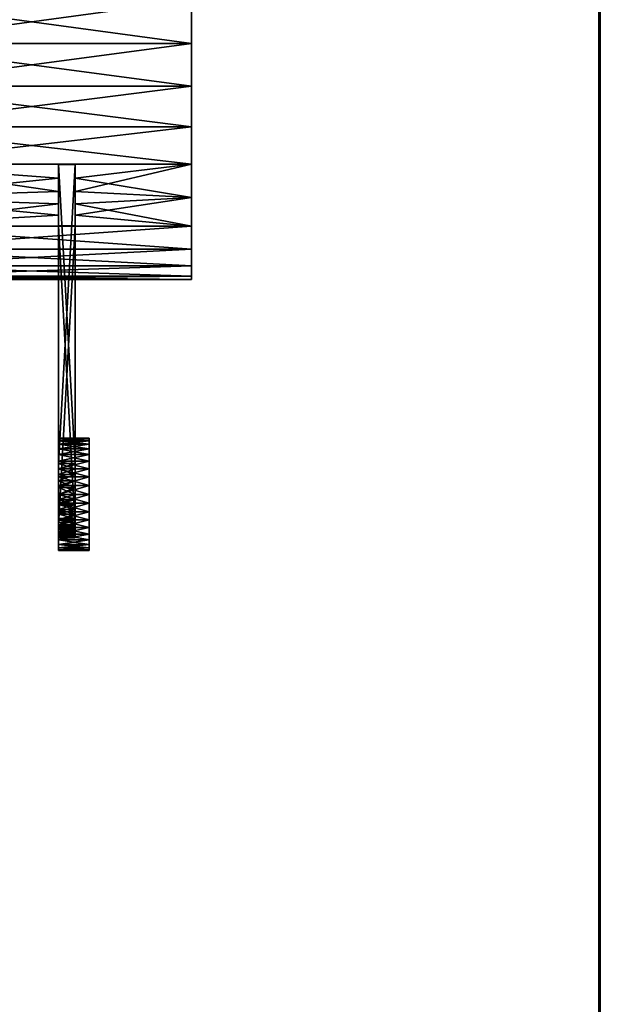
# Model space of a CAD drawing. Extents: x -4.8 to 50.9, y -3 to 23.4.
# Tile 254 of 256: x 44.8 to 49, y 7 to 14.2. Entities that reach past the tile are written whole.
import ezdxf

# ---------------------------------------------------------------- set-up
doc = ezdxf.new("R2010")
doc.units = 0

# ---------------------------------------------------------------- blocks, each defined once
blk = doc.blocks.new('Box-c2c06f0e-7ed6-4fdd-8369-226d69c0101d')
at = {"color": 253, "linetype": 'Continuous', "true_color": 0xa0a0a0, "transparency": 33554687}
mesh = blk.add_polyface(dxfattribs=at)
corners = [(0, 0), (49, 0), (49, 21.5), (0, 21.5), (0, 0, 0.01), (49, 0, 0.01), (49, 21.5, 0.01), (0, 21.5, 0.01)]
mesh.append_faces([[corners[k] for k in face] for face in [(0, 1, 2, 3), (4, 5, 6, 7), (0, 1, 5, 4), (1, 2, 6, 5), (2, 3, 7, 6), (3, 0, 4, 7)]], dxfattribs={"color": 253})
blk = doc.blocks.new('Box-76308f23-7f61-448f-8f6c-364ea738911b')
at = {"color": 253, "linetype": 'Continuous', "true_color": 0xa0a0a0, "transparency": 33554687}
mesh = blk.add_polyface(dxfattribs=at)
corners = [(0, 0), (49, 0), (49, 21.5), (0, 21.5), (0, 0, 0.01), (49, 0, 0.01), (49, 21.5, 0.01), (0, 21.5, 0.01)]
mesh.append_faces([[corners[k] for k in face] for face in [(0, 1, 2, 3), (4, 5, 6, 7), (0, 1, 5, 4), (1, 2, 6, 5), (2, 3, 7, 6), (3, 0, 4, 7)]], dxfattribs={"color": 253})
blk = doc.blocks.new('Box-06a53b75-7912-4e2e-b04f-e0cb4a08c854')
at = {"color": 253, "linetype": 'Continuous', "true_color": 0xa0a0a0, "transparency": 33554687}
mesh = blk.add_polyface(dxfattribs=at)
corners = [(0, 0), (0.01, 0), (0.01, 21.5), (0, 21.5), (0, 0, 19), (0.01, 0, 19), (0.01, 21.5, 19), (0, 21.5, 19)]
mesh.append_faces([[corners[k] for k in face] for face in [(0, 1, 2, 3), (4, 5, 6, 7), (0, 1, 5, 4), (1, 2, 6, 5), (2, 3, 7, 6), (3, 0, 4, 7)]], dxfattribs={"color": 253})
blk = doc.blocks.new('ccd67168-3ead-4e45-93d0-8844f19eb6f0')
at = {"linetype": 'Continuous', "transparency": 33554687}
for name, p in [('Box-c2c06f0e-7ed6-4fdd-8369-226d69c0101d', (0, 0)), ('Box-76308f23-7f61-448f-8f6c-364ea738911b', (0, 0, 18.99)), ('Box-06a53b75-7912-4e2e-b04f-e0cb4a08c854', (48.99, 0))]:
    blk.add_blockref(name, p, dxfattribs=at)
blk = doc.blocks.new('3dba67fa-a137-4c86-82ce-4df970443543')
at = {"color": 251, "transparency": 33554687}
mesh = blk.add_polyface(dxfattribs=at)
corners = [(39.14719071, -13.29500004, 9.91899992), (39.14719071, -13.3673926, 10.83883457), (39.14719071, -13.58278771, 11.73601986), (39.14719071, -13.3673926, 8.99916527), (39.14719071, -13.58278771, 8.10198001), (39.14719071, -13.93588167, 12.58846406), (39.14719071, -13.93588167, 7.24953578), (39.14719071, -14.41798012, 13.37517721), (39.14719071, -14.41798012, 6.46282263), (39.14719071, -15.01721216, 14.0767878), (39.14719071, -15.01721216, 5.76121204), (39.14719071, -15.71882275, 14.67601986), (39.14719071, -15.71882275, 5.16198001), (39.14719071, -16.5055359, 15.15811829), (39.14719071, -16.5055359, 4.67988156), (39.14719071, -17.35798012, 15.51121225), (39.14719071, -17.35798012, 4.32678762), (39.14719071, -18.25516539, 15.72660736), (39.14719071, -18.25516539, 4.11139249), (39.14719071, -19.17500004, 15.79899992), (39.14719071, -19.17500004, 4.03899992), (39.14719071, -20.09483469, 15.72660736), (39.14719071, -20.09483469, 4.11139249), (39.14719071, -25.05500004, 9.91899992), (39.14719071, -24.98260747, 8.99916527), (39.14719071, -24.76721236, 8.10198001), (39.14719071, -24.98260747, 10.83883457), (39.14719071, -24.76721236, 11.73601986), (39.14719071, -24.41411841, 7.24953578), (39.14719071, -24.41411841, 12.58846406), (39.14719071, -23.93201996, 6.46282263), (39.14719071, -23.93201996, 13.37517721), (39.14719071, -23.33278792, 5.76121204), (39.14719071, -23.33278792, 14.0767878), (39.14719071, -22.63117733, 5.16198001), (39.14719071, -22.63117733, 14.67601986), (39.14719071, -21.84446418, 4.67988156), (39.14719071, -21.84446418, 15.15811829), (39.14719071, -20.99201996, 4.32678762), (39.14719071, -20.99201996, 15.51121225)]
mesh.append_faces([[corners[k] for k in face] for face in [(5, 6, 4, 5), (7, 8, 6, 7), (9, 10, 8, 9), (11, 12, 10, 11), (13, 14, 12, 13), (15, 16, 14, 15), (17, 18, 16, 17), (19, 20, 18, 19), (21, 22, 20, 21), (28, 29, 27, 28), (30, 31, 29, 30), (32, 33, 31, 32), (34, 35, 33, 34), (36, 37, 35, 36), (38, 39, 37, 38), (22, 21, 39, 22)]], dxfattribs={"vtx0": -1, "vtx2": -1, "color": 251})
mesh.append_faces([[corners[k] for k in face] for face in [(3, 0, 2, 3), (4, 3, 2, 4), (2, 5, 4, 2), (5, 7, 6, 5), (7, 9, 8, 7), (9, 11, 10, 9), (11, 13, 12, 11), (13, 15, 14, 13), (15, 17, 16, 15), (17, 19, 18, 17), (19, 21, 20, 19), (26, 23, 25, 26), (27, 26, 25, 27), (25, 28, 27, 25), (28, 30, 29, 28), (30, 32, 31, 30), (32, 34, 33, 32), (34, 36, 35, 34), (36, 38, 37, 36), (38, 22, 39, 38)]], dxfattribs={"vtx1": -1, "vtx2": -1, "color": 251})
mesh.append_faces([[corners[k] for k in face] for face in [(0, 1, 2, 0), (23, 24, 25, 23)]], dxfattribs={"vtx2": -1, "color": 251})
mesh = blk.add_polyface(dxfattribs=at)
corners = [(39.14719071, -20.09483469, 4.11139249), (39.14719071, -20.99201996, 4.32678762), (24.09019071, -20.99201996, 4.32678762), (24.09019071, -20.09483469, 4.11139249), (24.09019071, -19.17500004, 4.03899992), (39.14719071, -19.17500004, 4.03899992), (39.14719071, -21.84446418, 4.67988156), (24.09019071, -21.84446418, 4.67988156), (32.88919071, -22.9260171, 5.39083574), (32.88919071, -23.20107191, 5.6335425), (24.09019071, -23.33278792, 5.76121204), (24.09019071, -22.63117733, 5.16198001), (32.88919071, -22.63636355, 5.16575234), (33.67669071, -22.63636355, 5.16575234), (39.14719071, -22.63117733, 5.16198001), (33.67669071, -22.9260171, 5.39083574), (39.14719071, -23.33278792, 5.76121204), (33.67669071, -23.20107191, 5.6335425), (39.14719071, -23.93201996, 6.46282263), (39.14719071, -24.41411841, 7.24953578), (24.09019071, -24.41411841, 7.24953578), (24.09019071, -23.93201996, 6.46282263), (33.67669071, -23.46045746, 5.89292806), (33.67669071, -23.70316423, 6.16798286), (33.67669071, -23.92824764, 6.45763643), (32.88919071, -23.92824764, 6.45763643), (32.88919071, -23.70316423, 6.16798286), (32.88919071, -23.46045746, 5.89292806), (39.14719071, -24.76721236, 8.10198001), (24.09019071, -24.76721236, 8.10198001), (39.14719071, -24.98260747, 10.83883457), (39.14719071, -24.76721236, 11.73601986), (24.09019071, -24.76721236, 11.73601986), (24.09019071, -24.98260747, 10.83883457), (24.09019071, -25.05500004, 9.91899992), (39.14719071, -25.05500004, 9.91899992), (24.09019071, -24.98260747, 8.99916527), (39.14719071, -24.98260747, 8.99916527), (39.14719071, -24.41411841, 12.58846406), (24.09019071, -24.41411841, 12.58846406), (32.88919071, -23.46045746, 13.94507179), (32.88919071, -23.20107191, 14.20445734), (24.09019071, -23.33278792, 14.0767878), (24.09019071, -23.93201996, 13.37517721), (32.88919071, -23.70316423, 13.67001698), (32.88919071, -23.92824764, 13.38036344), (33.67669071, -23.92824764, 13.38036344), (39.14719071, -23.93201996, 13.37517721), (33.67669071, -23.70316423, 13.67001698), (39.14719071, -23.33278792, 14.0767878), (33.67669071, -23.46045746, 13.94507179), (33.67669071, -23.20107191, 14.20445734), (39.14719071, -22.63117733, 14.67601986), (39.14719071, -21.84446418, 15.15811829), (24.09019071, -21.84446418, 15.15811829), (24.09019071, -22.63117733, 14.67601986), (33.67669071, -22.9260171, 14.44716411), (33.67669071, -22.63636355, 14.67224753), (32.88919071, -22.63636355, 14.67224753), (32.88919071, -22.9260171, 14.44716411), (39.14719071, -20.99201996, 15.51121225), (24.09019071, -20.99201996, 15.51121225), (39.14719071, -20.09483469, 15.72660736), (39.14719071, -19.17500004, 15.79899992), (24.09019071, -19.17500004, 15.79899992), (24.09019071, -20.09483469, 15.72660736)]
mesh.append_faces([[corners[k] for k in face] for face in [(8, 9, 10, 8), (8, 10, 11, 8), (11, 12, 8, 11), (14, 15, 13, 14), (14, 16, 17, 14), (14, 17, 15, 14), (22, 17, 16, 22), (16, 18, 23, 16), (16, 23, 22, 16), (18, 24, 23, 18), (21, 26, 25, 21), (21, 10, 27, 21), (21, 27, 26, 21), (10, 9, 27, 10), (40, 41, 42, 40), (42, 43, 44, 42), (42, 44, 40, 42), (43, 45, 44, 43), (47, 48, 46, 47), (47, 49, 50, 47), (47, 50, 48, 47), (49, 51, 50, 49), (56, 51, 49, 56), (56, 49, 52, 56), (52, 57, 56, 52), (55, 59, 58, 55), (55, 42, 41, 55), (55, 41, 59, 55)]], dxfattribs={"color": 251})
mesh.append_faces([[corners[k] for k in face] for face in [(0, 2, 3, 0), (3, 5, 0, 3), (2, 6, 7, 2), (11, 13, 12, 11), (11, 6, 14, 11), (18, 20, 21, 18), (18, 25, 24, 18), (25, 18, 21, 25), (20, 28, 29, 20), (30, 32, 33, 30), (33, 35, 30, 33), (34, 37, 35, 34), (36, 28, 37, 36), (32, 38, 39, 32), (43, 46, 45, 43), (43, 38, 47, 43), (52, 54, 55, 52), (52, 58, 57, 52), (58, 52, 55, 58), (54, 60, 61, 54), (62, 64, 65, 62), (65, 60, 62, 65)]], dxfattribs={"vtx0": -1, "color": 251})
mesh.append_faces([[corners[k] for k in face] for face in [(0, 1, 2, 0), (3, 4, 5, 3), (2, 1, 6, 2), (11, 14, 13, 11), (11, 7, 6, 11), (18, 19, 20, 18), (20, 19, 28, 20), (30, 31, 32, 30), (33, 34, 35, 33), (34, 36, 37, 34), (36, 29, 28, 36), (32, 31, 38, 32), (43, 47, 46, 43), (43, 39, 38, 43), (52, 53, 54, 52), (54, 53, 60, 54), (62, 63, 64, 62), (65, 61, 60, 65)]], dxfattribs={"vtx2": -1, "color": 251})
mesh = blk.add_polyface(dxfattribs=at)
corners = [(33.67669071, -28.92352768, -1.12141181), (32.88919071, -28.92352768, -1.12141181), (32.88919071, -22.63636355, 5.16575234), (33.67669071, -22.63636355, 5.16575234)]
mesh.append_faces([[corners[k] for k in face] for face in [(3, 0, 2, 3)]], dxfattribs={"vtx1": -1, "color": 251})
mesh.append_faces([[corners[k] for k in face] for face in [(0, 1, 2, 0)]], dxfattribs={"vtx2": -1, "color": 251})
mesh = blk.add_polyface(dxfattribs=at)
corners = [(33.67669071, -22.63636355, 14.67224753), (32.88919071, -22.63636355, 14.67224753), (32.88919071, -28.92352768, 20.95941166), (33.67669071, -28.92352768, 20.95941166)]
mesh.append_faces([[corners[k] for k in face] for face in [(3, 0, 2, 3)]], dxfattribs={"vtx1": -1, "color": 251})
mesh.append_faces([[corners[k] for k in face] for face in [(0, 1, 2, 0)]], dxfattribs={"vtx2": -1, "color": 251})
at = {"color": 254, "transparency": 33554687}
mesh = blk.add_polyface(dxfattribs=at)
corners = [(32.88919071, -30.21541177, 19.66752757), (32.88919071, -22.63636355, 14.67224753), (32.88919071, -22.9260171, 14.44716411), (32.88919071, -23.20107191, 14.20445734), (32.88919071, -23.46045746, 13.94507179), (32.88919071, -23.70316423, 13.67001698), (32.88919071, -23.92824764, 13.38036344), (32.88919071, -28.92352768, 20.95941166), (32.88919071, -29.28718271, 21.18225973), (32.88919071, -29.88564766, 21.17050739), (32.88919071, -29.78272206, 21.20172952), (32.88919071, -29.42656685, 21.21572291), (32.88919071, -29.67684014, 21.22063765), (32.88919071, -29.56946973, 21.22696961), (32.88919071, -29.1547494, 21.12740407), (32.88919071, -29.98419005, 21.12740407), (32.88919071, -29.03252789, 21.05250663), (32.88919071, -30.07698313, 21.0730171), (32.88919071, -30.24027334, 20.93355408), (32.88919071, -30.16274052, 21.00810045), (32.88919071, -30.28685673, 19.74792728), (32.88919071, -30.34835651, 19.83616716), (32.88919071, -30.39905851, 19.93102393), (32.88919071, -30.43825984, 20.03118259), (32.88919071, -30.46541709, 20.1352546), (32.88919071, -30.48015371, 20.24179722), (32.88919071, -30.48226545, 20.34933345), (32.88919071, -30.47172303, 20.45637249), (32.88919071, -30.44867259, 20.56143047), (32.88919071, -30.41343367, 20.66305092), (32.88919071, -30.36649482, 20.75982511), (32.88919071, -30.30850675, 20.85041143)]
mesh.append_faces([[corners[k] for k in face] for face in [(28, 7, 0, 28)]], dxfattribs={"vtx0": -1, "vtx1": -1, "vtx2": -1, "color": 254})
mesh.append_faces([[corners[k] for k in face] for face in [(0, 1, 2, 0), (0, 7, 1, 0), (8, 9, 10, 8), (14, 15, 9, 14), (16, 17, 15, 16), (7, 18, 19, 7)]], dxfattribs={"vtx0": -1, "vtx2": -1, "color": 254})
mesh.append_faces([[corners[k] for k in face] for face in [(2, 3, 0, 2), (3, 4, 0, 3), (4, 5, 0, 4), (11, 8, 10, 11), (10, 12, 11, 10), (8, 14, 9, 8), (14, 16, 15, 14), (16, 7, 19, 16), (19, 17, 16, 19), (21, 22, 0, 21), (22, 23, 0, 22), (23, 24, 0, 23), (24, 25, 0, 24), (25, 26, 0, 25), (26, 27, 0, 26), (27, 28, 0, 27), (28, 29, 7, 28), (29, 30, 7, 29), (30, 31, 7, 30), (31, 18, 7, 31)]], dxfattribs={"vtx1": -1, "vtx2": -1, "color": 254})
mesh.append_faces([[corners[k] for k in face] for face in [(5, 6, 0, 5), (12, 13, 11, 12), (0, 20, 21, 0)]], dxfattribs={"vtx2": -1, "color": 254})
at = {"color": 251, "transparency": 33554687}
mesh = blk.add_polyface(dxfattribs=at)
corners = [(33.67669071, -30.43825984, -0.19318272), (33.67669071, -30.47172303, -0.33256686), (33.67669071, -30.48296973, -0.47546976), (33.67669071, -30.47172303, -0.61837264), (33.67669071, -30.43825984, -0.75775678), (33.67669071, -30.38340419, -0.89019007), (33.67669071, -30.38340419, -0.06074944), (33.67669071, -30.30850675, -1.01241158), (33.67669071, -30.30850675, 0.06147208), (33.67669071, -30.21541177, -1.12141181), (33.67669071, -30.21541177, 0.17047228), (33.67669071, -29.03252789, -1.21450678), (33.67669071, -28.92352768, -1.12141181), (33.67669071, -23.92824764, 6.45763643), (33.67669071, -29.1547494, -1.28940423), (33.67669071, -29.28718271, -1.34425988), (33.67669071, -29.42656685, -1.37772307), (33.67669071, -29.56946973, -1.38896976), (33.67669071, -29.67684014, -1.3826378), (33.67669071, -29.78272206, -1.36372967), (33.67669071, -29.88564766, -1.33250755), (33.67669071, -29.98419005, -1.28940423), (33.67669071, -30.10641154, -1.21450678), (33.67669071, -23.70316423, 6.16798286), (33.67669071, -23.46045746, 5.89292806), (33.67669071, -23.20107191, 5.6335425), (33.67669071, -22.9260171, 5.39083574), (33.67669071, -22.63636355, 5.16575234)]
mesh.append_faces([[corners[k] for k in face] for face in [(0, 2, 3, 0), (0, 3, 4, 0), (4, 6, 0, 4), (5, 8, 6, 5), (7, 10, 8, 7), (13, 14, 11, 13), (13, 15, 14, 13), (13, 16, 15, 13), (13, 17, 16, 13), (13, 18, 17, 13), (13, 19, 18, 13), (10, 20, 19, 10), (10, 21, 20, 10), (10, 22, 21, 10), (10, 9, 22, 10), (12, 23, 13, 12), (12, 24, 23, 12), (12, 25, 24, 12), (12, 26, 25, 12)]], dxfattribs={"vtx0": -1, "vtx2": -1, "color": 251})
mesh.append_faces([[corners[k] for k in face] for face in [(4, 5, 6, 4), (5, 7, 8, 5), (7, 9, 10, 7), (11, 12, 13, 11), (13, 10, 19, 13)]], dxfattribs={"vtx1": -1, "vtx2": -1, "color": 251})
mesh.append_faces([[corners[k] for k in face] for face in [(0, 1, 2, 0), (12, 27, 26, 12)]], dxfattribs={"vtx2": -1, "color": 251})
mesh = blk.add_polyface(dxfattribs=at)
corners = [(33.67669071, -29.78272206, 21.20172952), (33.67669071, -29.88564766, 21.17050739), (33.67669071, -29.28718271, 21.18225973), (33.67669071, -29.42656685, 21.21572291), (33.67669071, -29.56946973, 21.22696961), (33.67669071, -29.67684014, 21.22063765), (33.67669071, -29.98419005, 21.12740407), (33.67669071, -29.1547494, 21.12740407), (33.67669071, -30.07698313, 21.0730171), (33.67669071, -29.03252789, 21.05250663), (33.67669071, -30.16274052, 21.00810045), (33.67669071, -30.24027334, 20.93355408), (33.67669071, -28.92352768, 20.95941166), (33.67669071, -30.28685673, 19.74792728), (33.67669071, -30.21541177, 19.66752757), (33.67669071, -22.63636355, 14.67224753), (33.67669071, -30.34835651, 19.83616716), (33.67669071, -30.39905851, 19.93102393), (33.67669071, -30.43825984, 20.03118259), (33.67669071, -30.46541709, 20.1352546), (33.67669071, -30.48015371, 20.24179722), (33.67669071, -30.48226545, 20.34933345), (33.67669071, -30.47172303, 20.45637249), (33.67669071, -30.44867259, 20.56143047), (33.67669071, -30.41343367, 20.66305092), (33.67669071, -30.36649482, 20.75982511), (33.67669071, -30.30850675, 20.85041143), (33.67669071, -22.9260171, 14.44716411), (33.67669071, -23.20107191, 14.20445734), (33.67669071, -23.46045746, 13.94507179), (33.67669071, -23.70316423, 13.67001698), (33.67669071, -23.92824764, 13.38036344)]
mesh.append_faces([[corners[k] for k in face] for face in [(0, 2, 3, 0), (3, 5, 0, 3), (1, 7, 2, 1), (6, 9, 7, 6), (10, 12, 9, 10), (9, 8, 10, 9), (15, 16, 13, 15), (15, 17, 16, 15), (15, 18, 17, 15), (15, 19, 18, 15), (15, 20, 19, 15), (15, 21, 20, 15), (15, 22, 21, 15), (15, 23, 22, 15), (12, 24, 23, 12), (12, 25, 24, 12), (12, 26, 25, 12), (12, 11, 26, 12), (14, 27, 15, 14), (14, 28, 27, 14), (14, 29, 28, 14), (14, 30, 29, 14)]], dxfattribs={"vtx0": -1, "vtx2": -1, "color": 251})
mesh.append_faces([[corners[k] for k in face] for face in [(0, 1, 2, 0), (1, 6, 7, 1), (6, 8, 9, 6), (10, 11, 12, 10), (13, 14, 15, 13), (15, 12, 23, 15)]], dxfattribs={"vtx1": -1, "vtx2": -1, "color": 251})
mesh.append_faces([[corners[k] for k in face] for face in [(3, 4, 5, 3), (14, 31, 30, 14)]], dxfattribs={"vtx2": -1, "color": 251})
mesh = blk.add_polyface(dxfattribs=at)
corners = [(33.67669071, -23.92824764, 6.45763643), (32.88919071, -23.92824764, 6.45763643), (32.88919071, -30.21541177, 0.17047228), (33.67669071, -30.21541177, 0.17047228)]
mesh.append_faces([[corners[k] for k in face] for face in [(3, 0, 2, 3)]], dxfattribs={"vtx1": -1, "color": 251})
mesh.append_faces([[corners[k] for k in face] for face in [(0, 1, 2, 0)]], dxfattribs={"vtx2": -1, "color": 251})
at = {"color": 254, "transparency": 33554687}
mesh = blk.add_polyface(dxfattribs=at)
corners = [(33.67669071, -30.21541177, 19.66752757), (32.88919071, -30.21541177, 19.66752757), (32.88919071, -23.92824764, 13.38036344), (33.67669071, -23.92824764, 13.38036344)]
mesh.append_faces([[corners[k] for k in face] for face in [(3, 0, 2, 3)]], dxfattribs={"vtx1": -1, "color": 254})
mesh.append_faces([[corners[k] for k in face] for face in [(0, 1, 2, 0)]], dxfattribs={"vtx2": -1, "color": 254})
at = {"color": 251, "linetype": 'BYBLOCK', "lineweight": -2, "transparency": 33554687}
mesh = blk.add_polyface(dxfattribs=at)
corners = [(34.33294071, -30.73617658, 20.49825783), (34.33294071, -30.69290524, 20.67849594), (32.88919071, -30.69290524, 20.67849594), (32.88919071, -30.73617658, 20.49825783), (32.88919071, -30.75071973, 20.31346961), (34.33294071, -30.75071973, 20.31346961), (34.33294071, -30.62197118, 20.8497459), (32.88919071, -30.62197118, 20.8497459), (34.33294071, -30.52512105, 21.00779093), (34.33294071, -30.4047396, 21.14873949), (32.88919071, -30.4047396, 21.14873949), (32.88919071, -30.52512105, 21.00779093), (34.33294071, -30.26379105, 21.26912094), (34.33294071, -30.10574599, 21.36597107), (32.88919071, -30.10574599, 21.36597107), (32.88919071, -30.26379105, 21.26912094), (34.33294071, -29.93449605, 21.43690512), (32.88919071, -29.93449605, 21.43690512), (34.33294071, -29.75425792, 21.48017646), (34.33294071, -29.56946973, 21.49471961), (32.88919071, -29.56946973, 21.49471961), (32.88919071, -29.75425792, 21.48017646), (34.33294071, -29.38468151, 21.48017646), (34.33294071, -29.2044434, 21.43690512), (32.88919071, -29.2044434, 21.43690512), (32.88919071, -29.38468151, 21.48017646), (34.33294071, -29.03319344, 21.36597107), (32.88919071, -29.03319344, 21.36597107), (34.33294071, -28.87514839, 21.26912094), (34.33294071, -28.73419983, 21.14873949), (32.88919071, -28.73419983, 21.14873949), (32.88919071, -28.87514839, 21.26912094), (34.33294071, -28.6138184, 21.00779093), (34.33294071, -28.51696827, 20.8497459), (32.88919071, -28.51696827, 20.8497459), (32.88919071, -28.6138184, 21.00779093), (34.33294071, -28.44603422, 20.67849594), (32.88919071, -28.44603422, 20.67849594), (34.33294071, -28.40276288, 20.49825783), (34.33294071, -28.38821973, 20.31346961), (32.88919071, -28.38821973, 20.31346961), (32.88919071, -28.40276288, 20.49825783)]
mesh.append_faces([[corners[k] for k in face] for face in [(0, 2, 3, 0), (3, 5, 0, 3), (2, 6, 7, 2), (8, 10, 11, 8), (11, 6, 8, 11), (12, 14, 15, 12), (15, 9, 12, 15), (14, 16, 17, 14), (18, 20, 21, 18), (21, 16, 18, 21), (22, 24, 25, 22), (25, 19, 22, 25), (24, 26, 27, 24), (28, 30, 31, 28), (31, 26, 28, 31), (32, 34, 35, 32), (35, 29, 32, 35), (34, 36, 37, 34), (38, 40, 41, 38), (41, 36, 38, 41)]], dxfattribs={"vtx0": -1, "color": 251})
mesh.append_faces([[corners[k] for k in face] for face in [(0, 1, 2, 0), (3, 4, 5, 3), (2, 1, 6, 2), (8, 9, 10, 8), (11, 7, 6, 11), (12, 13, 14, 12), (15, 10, 9, 15), (14, 13, 16, 14), (18, 19, 20, 18), (21, 17, 16, 21), (22, 23, 24, 22), (25, 20, 19, 25), (24, 23, 26, 24), (28, 29, 30, 28), (31, 27, 26, 31), (32, 33, 34, 32), (35, 30, 29, 35), (34, 33, 36, 34), (38, 39, 40, 38), (41, 37, 36, 41)]], dxfattribs={"vtx2": -1, "color": 251})
mesh = blk.add_polyface(dxfattribs=at)
corners = [(34.33294071, -28.40276288, 20.12868139), (34.33294071, -28.44603422, 19.94844328), (32.88919071, -28.44603422, 19.94844328), (32.88919071, -28.40276288, 20.12868139), (32.88919071, -28.38821973, 20.31346961), (34.33294071, -28.38821973, 20.31346961), (34.33294071, -28.51696827, 19.77719332), (32.88919071, -28.51696827, 19.77719332), (34.33294071, -28.6138184, 19.61914829), (34.33294071, -28.73419983, 19.47819973), (32.88919071, -28.73419983, 19.47819973), (32.88919071, -28.6138184, 19.61914829), (34.33294071, -28.87514839, 19.35781828), (34.33294071, -29.03319344, 19.26096815), (32.88919071, -29.03319344, 19.26096815), (32.88919071, -28.87514839, 19.35781828), (34.33294071, -29.2044434, 19.1900341), (32.88919071, -29.2044434, 19.1900341), (34.33294071, -29.38468151, 19.14676276), (34.33294071, -29.56946973, 19.13221961), (32.88919071, -29.56946973, 19.13221961), (32.88919071, -29.38468151, 19.14676276), (34.33294071, -29.75425792, 19.14676276), (34.33294071, -29.93449605, 19.1900341), (32.88919071, -29.93449605, 19.1900341), (32.88919071, -29.75425792, 19.14676276), (34.33294071, -30.10574599, 19.26096815), (32.88919071, -30.10574599, 19.26096815), (34.33294071, -30.26379105, 19.35781828), (34.33294071, -30.4047396, 19.47819973), (32.88919071, -30.4047396, 19.47819973), (32.88919071, -30.26379105, 19.35781828), (34.33294071, -30.52512105, 19.61914829), (34.33294071, -30.62197118, 19.77719332), (32.88919071, -30.62197118, 19.77719332), (32.88919071, -30.52512105, 19.61914829), (34.33294071, -30.69290524, 19.94844328), (32.88919071, -30.69290524, 19.94844328), (34.33294071, -30.73617658, 20.12868139), (34.33294071, -30.75071973, 20.31346961), (32.88919071, -30.75071973, 20.31346961), (32.88919071, -30.73617658, 20.12868139)]
mesh.append_faces([[corners[k] for k in face] for face in [(0, 2, 3, 0), (3, 5, 0, 3), (2, 6, 7, 2), (8, 10, 11, 8), (11, 6, 8, 11), (12, 14, 15, 12), (15, 9, 12, 15), (14, 16, 17, 14), (18, 20, 21, 18), (21, 16, 18, 21), (22, 24, 25, 22), (25, 19, 22, 25), (24, 26, 27, 24), (28, 30, 31, 28), (31, 26, 28, 31), (32, 34, 35, 32), (35, 29, 32, 35), (34, 36, 37, 34), (38, 40, 41, 38), (41, 36, 38, 41)]], dxfattribs={"vtx0": -1, "color": 251})
mesh.append_faces([[corners[k] for k in face] for face in [(0, 1, 2, 0), (3, 4, 5, 3), (2, 1, 6, 2), (8, 9, 10, 8), (11, 7, 6, 11), (12, 13, 14, 12), (15, 10, 9, 15), (14, 13, 16, 14), (18, 19, 20, 18), (21, 17, 16, 21), (22, 23, 24, 22), (25, 20, 19, 25), (24, 23, 26, 24), (28, 29, 30, 28), (31, 27, 26, 31), (32, 33, 34, 32), (35, 30, 29, 35), (34, 33, 36, 34), (38, 39, 40, 38), (41, 37, 36, 41)]], dxfattribs={"vtx2": -1, "color": 251})
at = {"color": 0, "linetype": 'BYBLOCK', "lineweight": -2, "transparency": 33554687}
mesh = blk.add_polyface(dxfattribs=at)
corners = [(32.88919071, -29.2044434, 19.1900341), (32.88919071, -29.38468151, 19.14676276), (32.88919071, -29.56946973, 19.13221961), (32.88919071, -29.75425792, 19.14676276), (32.88919071, -29.93449605, 19.1900341), (32.88919071, -30.10574599, 19.26096815), (32.88919071, -29.03319344, 19.26096815), (32.88919071, -30.26379105, 19.35781828), (32.88919071, -28.87514839, 19.35781828), (32.88919071, -30.4047396, 19.47819973), (32.88919071, -28.73419983, 19.47819973), (32.88919071, -30.52512105, 19.61914829), (32.88919071, -28.6138184, 19.61914829), (32.88919071, -30.62197118, 19.77719332), (32.88919071, -28.51696827, 19.77719332), (32.88919071, -30.69290524, 19.94844328), (32.88919071, -28.44603422, 19.94844328), (32.88919071, -30.73617658, 20.12868139), (32.88919071, -28.40276288, 20.12868139), (32.88919071, -29.93449605, 21.43690512), (32.88919071, -29.75425792, 21.48017646), (32.88919071, -29.56946973, 21.49471961), (32.88919071, -29.38468151, 21.48017646), (32.88919071, -29.2044434, 21.43690512), (32.88919071, -29.03319344, 21.36597107), (32.88919071, -30.10574599, 21.36597107), (32.88919071, -28.87514839, 21.26912094), (32.88919071, -30.26379105, 21.26912094), (32.88919071, -28.73419983, 21.14873949), (32.88919071, -30.4047396, 21.14873949), (32.88919071, -28.6138184, 21.00779093), (32.88919071, -30.52512105, 21.00779093), (32.88919071, -28.51696827, 20.8497459), (32.88919071, -30.62197118, 20.8497459), (32.88919071, -28.44603422, 20.67849594), (32.88919071, -30.69290524, 20.67849594), (32.88919071, -28.40276288, 20.49825783), (32.88919071, -30.73617658, 20.49825783), (32.88919071, -28.38821973, 20.31346961), (32.88919071, -30.75071973, 20.31346961)]
mesh.append_faces([[corners[k] for k in face] for face in [(0, 2, 3, 0), (0, 3, 4, 0), (4, 6, 0, 4), (5, 8, 6, 5), (7, 10, 8, 7), (9, 12, 10, 9), (11, 14, 12, 11), (13, 16, 14, 13), (15, 18, 16, 15), (19, 21, 22, 19), (19, 22, 23, 19), (23, 25, 19, 23), (24, 27, 25, 24), (26, 29, 27, 26), (28, 31, 29, 28), (30, 33, 31, 30), (32, 35, 33, 32), (34, 37, 35, 34), (36, 39, 37, 36), (38, 17, 39, 38)]], dxfattribs={"vtx0": -1, "vtx2": -1, "color": 0})
mesh.append_faces([[corners[k] for k in face] for face in [(4, 5, 6, 4), (5, 7, 8, 5), (7, 9, 10, 7), (9, 11, 12, 9), (11, 13, 14, 11), (13, 15, 16, 13), (15, 17, 18, 15), (23, 24, 25, 23), (24, 26, 27, 24), (26, 28, 29, 26), (28, 30, 31, 28), (30, 32, 33, 30), (32, 34, 35, 32), (34, 36, 37, 34), (36, 38, 39, 36), (38, 18, 17, 38)]], dxfattribs={"vtx1": -1, "vtx2": -1, "color": 0})
mesh.append_faces([[corners[k] for k in face] for face in [(0, 1, 2, 0), (19, 20, 21, 19)]], dxfattribs={"vtx2": -1, "color": 0})
at = {"color": 251, "transparency": 33554687}
mesh = blk.add_polyface(dxfattribs=at)
corners = [(34.33294071, -29.38468151, 0.69123709), (34.33294071, -29.2044434, 0.64796575), (32.88919071, -29.2044434, 0.64796575), (32.88919071, -29.38468151, 0.69123709), (32.88919071, -29.56946973, 0.70578024), (34.33294071, -29.56946973, 0.70578024), (34.33294071, -29.03319344, 0.57703169), (32.88919071, -29.03319344, 0.57703169), (34.33294071, -28.87514839, 0.48018156), (34.33294071, -28.73419983, 0.35980013), (32.88919071, -28.73419983, 0.35980013), (32.88919071, -28.87514839, 0.48018156), (34.33294071, -28.6138184, 0.21885158), (34.33294071, -28.51696827, 0.06080652), (32.88919071, -28.51696827, 0.06080652), (32.88919071, -28.6138184, 0.21885158), (34.33294071, -28.44603422, -0.11044344), (32.88919071, -28.44603422, -0.11044344), (34.33294071, -28.40276288, -0.66025796), (34.33294071, -28.44603422, -0.84049609), (32.88919071, -28.44603422, -0.84049609), (32.88919071, -28.40276288, -0.66025796), (32.88919071, -28.38821973, -0.47546976), (34.33294071, -28.38821973, -0.47546976), (32.88919071, -28.40276288, -0.29068154), (34.33294071, -28.40276288, -0.29068154), (34.33294071, -28.51696827, -1.01174603), (32.88919071, -28.51696827, -1.01174603), (34.33294071, -28.6138184, -1.16979108), (34.33294071, -28.73419983, -1.31073964), (32.88919071, -28.73419983, -1.31073964), (32.88919071, -28.6138184, -1.16979108), (34.33294071, -28.87514839, -1.43112109), (34.33294071, -29.03319344, -1.52797122), (32.88919071, -29.03319344, -1.52797122), (32.88919071, -28.87514839, -1.43112109), (34.33294071, -29.2044434, -1.59890527), (32.88919071, -29.2044434, -1.59890527), (34.33294071, -29.38468151, -1.64217661), (34.33294071, -29.56946973, -1.65671976), (32.88919071, -29.56946973, -1.65671976), (32.88919071, -29.38468151, -1.64217661)]
mesh.append_faces([[corners[k] for k in face] for face in [(0, 2, 3, 0), (3, 5, 0, 3), (2, 6, 7, 2), (8, 10, 11, 8), (11, 6, 8, 11), (12, 14, 15, 12), (15, 9, 12, 15), (14, 16, 17, 14), (18, 20, 21, 18), (21, 23, 18, 21), (22, 25, 23, 22), (24, 16, 25, 24), (20, 26, 27, 20), (28, 30, 31, 28), (31, 26, 28, 31), (32, 34, 35, 32), (35, 29, 32, 35), (34, 36, 37, 34), (38, 40, 41, 38), (41, 36, 38, 41)]], dxfattribs={"vtx0": -1, "color": 251})
mesh.append_faces([[corners[k] for k in face] for face in [(0, 1, 2, 0), (3, 4, 5, 3), (2, 1, 6, 2), (8, 9, 10, 8), (11, 7, 6, 11), (12, 13, 14, 12), (15, 10, 9, 15), (14, 13, 16, 14), (18, 19, 20, 18), (21, 22, 23, 21), (22, 24, 25, 22), (24, 17, 16, 24), (20, 19, 26, 20), (28, 29, 30, 28), (31, 27, 26, 31), (32, 33, 34, 32), (35, 30, 29, 35), (34, 33, 36, 34), (38, 39, 40, 38), (41, 37, 36, 41)]], dxfattribs={"vtx2": -1, "color": 251})
mesh = blk.add_polyface(dxfattribs=at)
corners = [(34.33294071, -30.75071973, -0.47546976), (34.33294071, -30.73617658, -0.66025796), (34.33294071, -30.69290524, -0.84049609), (34.33294071, -30.73617658, -0.29068154), (34.33294071, -30.69290524, -0.11044344), (34.33294071, -30.62197118, -1.01174603), (34.33294071, -30.62197118, 0.06080652), (34.33294071, -30.52512105, -1.16979108), (34.33294071, -30.52512105, 0.21885158), (34.33294071, -30.4047396, -1.31073964), (34.33294071, -30.4047396, 0.35980013), (34.33294071, -30.26379105, -1.43112109), (34.33294071, -30.26379105, 0.48018156), (34.33294071, -30.10574599, -1.52797122), (34.33294071, -30.10574599, 0.57703169), (34.33294071, -29.93449605, -1.59890527), (34.33294071, -29.93449605, 0.64796575), (34.33294071, -29.75425792, -1.64217661), (34.33294071, -29.75425792, 0.69123709), (34.33294071, -29.56946973, -1.65671976), (34.33294071, -29.56946973, 0.70578024), (34.33294071, -29.38468151, -1.64217661), (34.33294071, -29.38468151, 0.69123709), (34.33294071, -28.38821973, -0.47546976), (34.33294071, -28.40276288, -0.29068154), (34.33294071, -28.44603422, -0.11044344), (34.33294071, -28.40276288, -0.66025796), (34.33294071, -28.44603422, -0.84049609), (34.33294071, -28.51696827, 0.06080652), (34.33294071, -28.51696827, -1.01174603), (34.33294071, -28.6138184, 0.21885158), (34.33294071, -28.6138184, -1.16979108), (34.33294071, -28.73419983, 0.35980013), (34.33294071, -28.73419983, -1.31073964), (34.33294071, -28.87514839, 0.48018156), (34.33294071, -28.87514839, -1.43112109), (34.33294071, -29.03319344, 0.57703169), (34.33294071, -29.03319344, -1.52797122), (34.33294071, -29.2044434, 0.64796575), (34.33294071, -29.2044434, -1.59890527)]
mesh.append_faces([[corners[k] for k in face] for face in [(5, 6, 4, 5), (7, 8, 6, 7), (9, 10, 8, 9), (11, 12, 10, 11), (13, 14, 12, 13), (15, 16, 14, 15), (17, 18, 16, 17), (19, 20, 18, 19), (21, 22, 20, 21), (28, 29, 27, 28), (30, 31, 29, 30), (32, 33, 31, 32), (34, 35, 33, 34), (36, 37, 35, 36), (38, 39, 37, 38), (22, 21, 39, 22)]], dxfattribs={"vtx0": -1, "vtx2": -1, "color": 251})
mesh.append_faces([[corners[k] for k in face] for face in [(3, 0, 2, 3), (4, 3, 2, 4), (2, 5, 4, 2), (5, 7, 6, 5), (7, 9, 8, 7), (9, 11, 10, 9), (11, 13, 12, 11), (13, 15, 14, 13), (15, 17, 16, 15), (17, 19, 18, 17), (19, 21, 20, 19), (26, 23, 25, 26), (27, 26, 25, 27), (25, 28, 27, 25), (28, 30, 29, 28), (30, 32, 31, 30), (32, 34, 33, 32), (34, 36, 35, 34), (36, 38, 37, 36), (38, 22, 39, 38)]], dxfattribs={"vtx1": -1, "vtx2": -1, "color": 251})
mesh.append_faces([[corners[k] for k in face] for face in [(0, 1, 2, 0), (23, 24, 25, 23)]], dxfattribs={"vtx2": -1, "color": 251})
mesh = blk.add_polyface(dxfattribs=at)
corners = [(34.33294071, -30.75071973, 20.31346959), (34.33294071, -30.73617658, 20.12868139), (34.33294071, -30.69290524, 19.94844326), (34.33294071, -30.73617658, 20.49825781), (34.33294071, -30.69290524, 20.67849592), (34.33294071, -30.62197118, 19.77719332), (34.33294071, -30.62197118, 20.84974588), (34.33294071, -30.52512105, 19.61914827), (34.33294071, -30.52512105, 21.00779093), (34.33294071, -30.4047396, 19.47819971), (34.33294071, -30.4047396, 21.14873949), (34.33294071, -30.26379105, 19.35781826), (34.33294071, -30.26379105, 21.26912092), (34.33294071, -30.10574599, 19.26096813), (34.33294071, -30.10574599, 21.36597105), (34.33294071, -29.93449605, 19.19003408), (34.33294071, -29.93449605, 21.4369051), (34.33294071, -29.75425792, 19.14676274), (34.33294071, -29.75425792, 21.48017644), (34.33294071, -29.56946973, 19.13221959), (34.33294071, -29.56946973, 21.49471959), (34.33294071, -29.38468151, 19.14676274), (34.33294071, -29.38468151, 21.48017644), (34.33294071, -28.38821973, 20.31346959), (34.33294071, -28.40276288, 20.49825781), (34.33294071, -28.44603422, 20.67849592), (34.33294071, -28.40276288, 20.12868139), (34.33294071, -28.44603422, 19.94844326), (34.33294071, -28.51696827, 20.84974588), (34.33294071, -28.51696827, 19.77719332), (34.33294071, -28.6138184, 21.00779093), (34.33294071, -28.6138184, 19.61914827), (34.33294071, -28.73419983, 21.14873949), (34.33294071, -28.73419983, 19.47819971), (34.33294071, -28.87514839, 21.26912092), (34.33294071, -28.87514839, 19.35781826), (34.33294071, -29.03319344, 21.36597105), (34.33294071, -29.03319344, 19.26096813), (34.33294071, -29.2044434, 21.4369051), (34.33294071, -29.2044434, 19.19003408)]
mesh.append_faces([[corners[k] for k in face] for face in [(5, 6, 4, 5), (7, 8, 6, 7), (9, 10, 8, 9), (11, 12, 10, 11), (13, 14, 12, 13), (15, 16, 14, 15), (17, 18, 16, 17), (19, 20, 18, 19), (21, 22, 20, 21), (28, 29, 27, 28), (30, 31, 29, 30), (32, 33, 31, 32), (34, 35, 33, 34), (36, 37, 35, 36), (38, 39, 37, 38), (22, 21, 39, 22)]], dxfattribs={"vtx0": -1, "vtx2": -1, "color": 251})
mesh.append_faces([[corners[k] for k in face] for face in [(3, 0, 2, 3), (4, 3, 2, 4), (2, 5, 4, 2), (5, 7, 6, 5), (7, 9, 8, 7), (9, 11, 10, 9), (11, 13, 12, 11), (13, 15, 14, 13), (15, 17, 16, 15), (17, 19, 18, 17), (19, 21, 20, 19), (26, 23, 25, 26), (27, 26, 25, 27), (25, 28, 27, 25), (28, 30, 29, 28), (30, 32, 31, 30), (32, 34, 33, 32), (34, 36, 35, 34), (36, 38, 37, 36), (38, 22, 39, 38)]], dxfattribs={"vtx1": -1, "vtx2": -1, "color": 251})
mesh.append_faces([[corners[k] for k in face] for face in [(0, 1, 2, 0), (23, 24, 25, 23)]], dxfattribs={"vtx2": -1, "color": 251})
at = {"color": 254, "transparency": 33554687}
mesh = blk.add_polyface(dxfattribs=at)
corners = [(33.67669071, -29.42656685, -1.37772307), (33.67669071, -29.56946973, -1.38896976), (32.88919071, -29.56946973, -1.38896976), (32.88919071, -29.42656685, -1.37772307), (32.88919071, -29.28718271, -1.34425988), (33.67669071, -29.28718271, -1.34425988), (33.67669071, -29.1547494, -1.28940423), (32.88919071, -29.1547494, -1.28940423), (33.67669071, -29.03252789, -1.21450678), (32.88919071, -29.03252789, -1.21450678), (32.88919071, -28.92352768, -1.12141181), (33.67669071, -28.92352768, -1.12141181), (33.67669071, -29.67684014, -1.3826378), (33.67669071, -29.78272206, -1.36372967), (32.88919071, -29.78272206, -1.36372967), (32.88919071, -29.67684014, -1.3826378), (32.88919071, -29.56946973, -1.38896976), (33.67669071, -29.56946973, -1.38896976), (33.67669071, -29.88564766, -1.33250755), (33.67669071, -29.98419005, -1.28940423), (32.88919071, -29.98419005, -1.28940423), (32.88919071, -29.88564766, -1.33250755), (33.67669071, -30.10641154, -1.21450678), (33.67669071, -30.21541177, -1.12141181), (32.88919071, -30.21541177, -1.12141181), (32.88919071, -30.10641154, -1.21450678), (33.67669071, -30.30850675, -1.01241158), (33.67669071, -30.38340419, -0.89019007), (32.88919071, -30.38340419, -0.89019007), (32.88919071, -30.30850675, -1.01241158), (33.67669071, -30.43825984, -0.75775678), (32.88919071, -30.43825984, -0.75775678), (33.67669071, -30.47172303, -0.61837264), (33.67669071, -30.48296973, -0.47546976), (32.88919071, -30.48296973, -0.47546976), (32.88919071, -30.47172303, -0.61837264), (33.67669071, -30.47172303, -0.33256686), (33.67669071, -30.43825984, -0.19318272), (32.88919071, -30.43825984, -0.19318272), (32.88919071, -30.47172303, -0.33256686), (33.67669071, -30.38340419, -0.06074944), (32.88919071, -30.38340419, -0.06074944), (33.67669071, -30.30850675, 0.06147208), (33.67669071, -30.21541177, 0.17047228), (32.88919071, -30.21541177, 0.17047228), (32.88919071, -30.30850675, 0.06147208)]
mesh.append_faces([[corners[k] for k in face] for face in [(0, 2, 3, 0), (3, 5, 0, 3), (6, 4, 7, 6), (8, 7, 9, 8), (9, 11, 8, 9), (12, 14, 15, 12), (15, 17, 12, 15), (18, 20, 21, 18), (21, 13, 18, 21), (22, 24, 25, 22), (25, 19, 22, 25), (26, 28, 29, 26), (29, 23, 26, 29), (28, 30, 31, 28), (32, 34, 35, 32), (35, 30, 32, 35), (36, 38, 39, 36), (39, 33, 36, 39), (38, 40, 41, 38), (42, 44, 45, 42), (45, 40, 42, 45)]], dxfattribs={"vtx0": -1, "color": 254})
mesh.append_faces([[corners[k] for k in face] for face in [(0, 1, 2, 0), (3, 4, 5, 3), (6, 5, 4, 6), (8, 6, 7, 8), (9, 10, 11, 9), (12, 13, 14, 12), (15, 16, 17, 15), (18, 19, 20, 18), (21, 14, 13, 21), (22, 23, 24, 22), (25, 20, 19, 25), (26, 27, 28, 26), (29, 24, 23, 29), (28, 27, 30, 28), (32, 33, 34, 32), (35, 31, 30, 35), (36, 37, 38, 36), (39, 34, 33, 39), (38, 37, 40, 38), (42, 43, 44, 42), (45, 41, 40, 45)]], dxfattribs={"vtx2": -1, "color": 254})
mesh = blk.add_polyface(dxfattribs=at)
corners = [(33.67669071, -29.42656685, 21.21572291), (33.67669071, -29.28718271, 21.18225973), (32.88919071, -29.28718271, 21.18225973), (32.88919071, -29.42656685, 21.21572291), (32.88919071, -29.56946973, 21.22696961), (33.67669071, -29.56946973, 21.22696961), (33.67669071, -29.1547494, 21.12740407), (32.88919071, -29.1547494, 21.12740407), (33.67669071, -29.03252789, 21.05250663), (33.67669071, -28.92352768, 20.95941166), (32.88919071, -28.92352768, 20.95941166), (32.88919071, -29.03252789, 21.05250663)]
mesh.append_faces([[corners[k] for k in face] for face in [(0, 2, 3, 0), (3, 5, 0, 3), (2, 6, 7, 2), (8, 10, 11, 8), (11, 6, 8, 11)]], dxfattribs={"vtx0": -1, "color": 254})
mesh.append_faces([[corners[k] for k in face] for face in [(0, 1, 2, 0), (3, 4, 5, 3), (2, 1, 6, 2), (8, 9, 10, 8), (11, 7, 6, 11)]], dxfattribs={"vtx2": -1, "color": 254})
mesh = blk.add_polyface(dxfattribs=at)
corners = [(33.67669071, -30.28685673, 19.74792728), (33.67669071, -30.34835651, 19.83616716), (32.88919071, -30.34835651, 19.83616716), (32.88919071, -30.28685673, 19.74792728), (32.88919071, -30.21541177, 19.66752757), (33.67669071, -30.21541177, 19.66752757), (33.67669071, -30.39905851, 19.93102393), (33.67669071, -30.43825984, 20.03118259), (32.88919071, -30.43825984, 20.03118259), (32.88919071, -30.39905851, 19.93102393), (33.67669071, -30.48015371, 20.24179722), (33.67669071, -30.48226545, 20.34933345), (32.88919071, -30.48226545, 20.34933345), (32.88919071, -30.48015371, 20.24179722), (32.88919071, -30.46541709, 20.1352546), (33.67669071, -30.46541709, 20.1352546), (33.67669071, -30.47172303, 20.45637249), (33.67669071, -30.44867259, 20.56143047), (32.88919071, -30.44867259, 20.56143047), (32.88919071, -30.47172303, 20.45637249), (33.67669071, -30.41343367, 20.66305092), (33.67669071, -30.36649482, 20.75982511), (32.88919071, -30.36649482, 20.75982511), (32.88919071, -30.41343367, 20.66305092), (33.67669071, -30.30850675, 20.85041143), (33.67669071, -30.24027334, 20.93355408), (32.88919071, -30.24027334, 20.93355408), (32.88919071, -30.30850675, 20.85041143), (33.67669071, -30.07698313, 21.0730171), (33.67669071, -29.98419005, 21.12740407), (32.88919071, -29.98419005, 21.12740407), (32.88919071, -30.07698313, 21.0730171), (32.88919071, -30.16274052, 21.00810045), (33.67669071, -30.16274052, 21.00810045), (33.67669071, -29.88564766, 21.17050739), (33.67669071, -29.78272206, 21.20172952), (32.88919071, -29.78272206, 21.20172952), (32.88919071, -29.88564766, 21.17050739), (33.67669071, -29.67684014, 21.22063765), (33.67669071, -29.56946973, 21.22696961), (32.88919071, -29.56946973, 21.22696961), (32.88919071, -29.67684014, 21.22063765)]
mesh.append_faces([[corners[k] for k in face] for face in [(0, 2, 3, 0), (3, 5, 0, 3), (6, 8, 9, 6), (9, 1, 6, 9), (10, 12, 13, 10), (13, 15, 10, 13), (14, 7, 15, 14), (16, 18, 19, 16), (19, 11, 16, 19), (20, 22, 23, 20), (23, 17, 20, 23), (24, 26, 27, 24), (27, 21, 24, 27), (28, 30, 31, 28), (31, 33, 28, 31), (32, 25, 33, 32), (34, 36, 37, 34), (37, 29, 34, 37), (38, 40, 41, 38), (41, 35, 38, 41)]], dxfattribs={"vtx0": -1, "color": 254})
mesh.append_faces([[corners[k] for k in face] for face in [(0, 1, 2, 0), (3, 4, 5, 3), (6, 7, 8, 6), (9, 2, 1, 9), (10, 11, 12, 10), (13, 14, 15, 13), (14, 8, 7, 14), (16, 17, 18, 16), (19, 12, 11, 19), (20, 21, 22, 20), (23, 18, 17, 23), (24, 25, 26, 24), (27, 22, 21, 27), (28, 29, 30, 28), (31, 32, 33, 31), (32, 26, 25, 32), (34, 35, 36, 34), (37, 30, 29, 37), (38, 39, 40, 38), (41, 36, 35, 41)]], dxfattribs={"vtx2": -1, "color": 254})
at = {"color": 251, "transparency": 33554687}
mesh = blk.add_polyface(dxfattribs=at)
corners = [(34.33294071, -29.75425792, -1.64217661), (34.33294071, -29.93449605, -1.59890527), (32.88919071, -29.93449605, -1.59890527), (32.88919071, -29.75425792, -1.64217661), (32.88919071, -29.56946973, -1.65671976), (34.33294071, -29.56946973, -1.65671976), (34.33294071, -30.10574599, -1.52797122), (32.88919071, -30.10574599, -1.52797122), (34.33294071, -30.26379105, -1.43112109), (34.33294071, -30.4047396, -1.31073964), (32.88919071, -30.4047396, -1.31073964), (32.88919071, -30.26379105, -1.43112109), (34.33294071, -30.52512105, -1.16979108), (34.33294071, -30.62197118, -1.01174603), (32.88919071, -30.62197118, -1.01174603), (32.88919071, -30.52512105, -1.16979108), (34.33294071, -30.69290524, -0.84049609), (32.88919071, -30.69290524, -0.84049609), (34.33294071, -30.73617658, -0.66025796), (34.33294071, -30.75071973, -0.47546976), (32.88919071, -30.75071973, -0.47546976), (32.88919071, -30.73617658, -0.66025796), (34.33294071, -30.73617658, -0.29068154), (34.33294071, -30.69290524, -0.11044344), (32.88919071, -30.69290524, -0.11044344), (32.88919071, -30.73617658, -0.29068154), (34.33294071, -30.62197118, 0.06080652), (32.88919071, -30.62197118, 0.06080652), (34.33294071, -30.52512105, 0.21885158), (34.33294071, -30.4047396, 0.35980013), (32.88919071, -30.4047396, 0.35980013), (32.88919071, -30.52512105, 0.21885158), (34.33294071, -30.26379105, 0.48018156), (34.33294071, -30.10574599, 0.57703169), (32.88919071, -30.10574599, 0.57703169), (32.88919071, -30.26379105, 0.48018156), (34.33294071, -29.93449605, 0.64796575), (32.88919071, -29.93449605, 0.64796575), (34.33294071, -29.75425792, 0.69123709), (34.33294071, -29.56946973, 0.70578024), (32.88919071, -29.56946973, 0.70578024), (32.88919071, -29.75425792, 0.69123709)]
mesh.append_faces([[corners[k] for k in face] for face in [(0, 2, 3, 0), (3, 5, 0, 3), (2, 6, 7, 2), (8, 10, 11, 8), (11, 6, 8, 11), (12, 14, 15, 12), (15, 9, 12, 15), (14, 16, 17, 14), (18, 20, 21, 18), (21, 16, 18, 21), (22, 24, 25, 22), (25, 19, 22, 25), (24, 26, 27, 24), (28, 30, 31, 28), (31, 26, 28, 31), (32, 34, 35, 32), (35, 29, 32, 35), (34, 36, 37, 34), (38, 40, 41, 38), (41, 36, 38, 41)]], dxfattribs={"vtx0": -1, "color": 251})
mesh.append_faces([[corners[k] for k in face] for face in [(0, 1, 2, 0), (3, 4, 5, 3), (2, 1, 6, 2), (8, 9, 10, 8), (11, 7, 6, 11), (12, 13, 14, 12), (15, 10, 9, 15), (14, 13, 16, 14), (18, 19, 20, 18), (21, 17, 16, 21), (22, 23, 24, 22), (25, 20, 19, 25), (24, 23, 26, 24), (28, 29, 30, 28), (31, 27, 26, 31), (32, 33, 34, 32), (35, 30, 29, 35), (34, 33, 36, 34), (38, 39, 40, 38), (41, 37, 36, 41)]], dxfattribs={"vtx2": -1, "color": 251})
blk = doc.blocks.new('e5e0e6fc-4047-40e2-9532-d847478d1142')
at = {"linetype": 'Continuous', "transparency": 33554687}
blk.add_blockref('ccd67168-3ead-4e45-93d0-8844f19eb6f0', (0, 0), dxfattribs=at)
at = {"linetype": 'Continuous', "transparency": 33554687, "xscale": 0.155, "yscale": 0.34666667, "zscale": 0.34666667}
blk.add_blockref('3dba67fa-a137-4c86-82ce-4df970443543', (39.95, 21, 6.6), dxfattribs=at)

msp = doc.modelspace()

# ---------------------------------------------------------------- block references
at = {"transparency": 33554687}
msp.add_blockref('e5e0e6fc-4047-40e2-9532-d847478d1142', (0, 0), dxfattribs=at)

doc.saveas('drawing.dxf')
